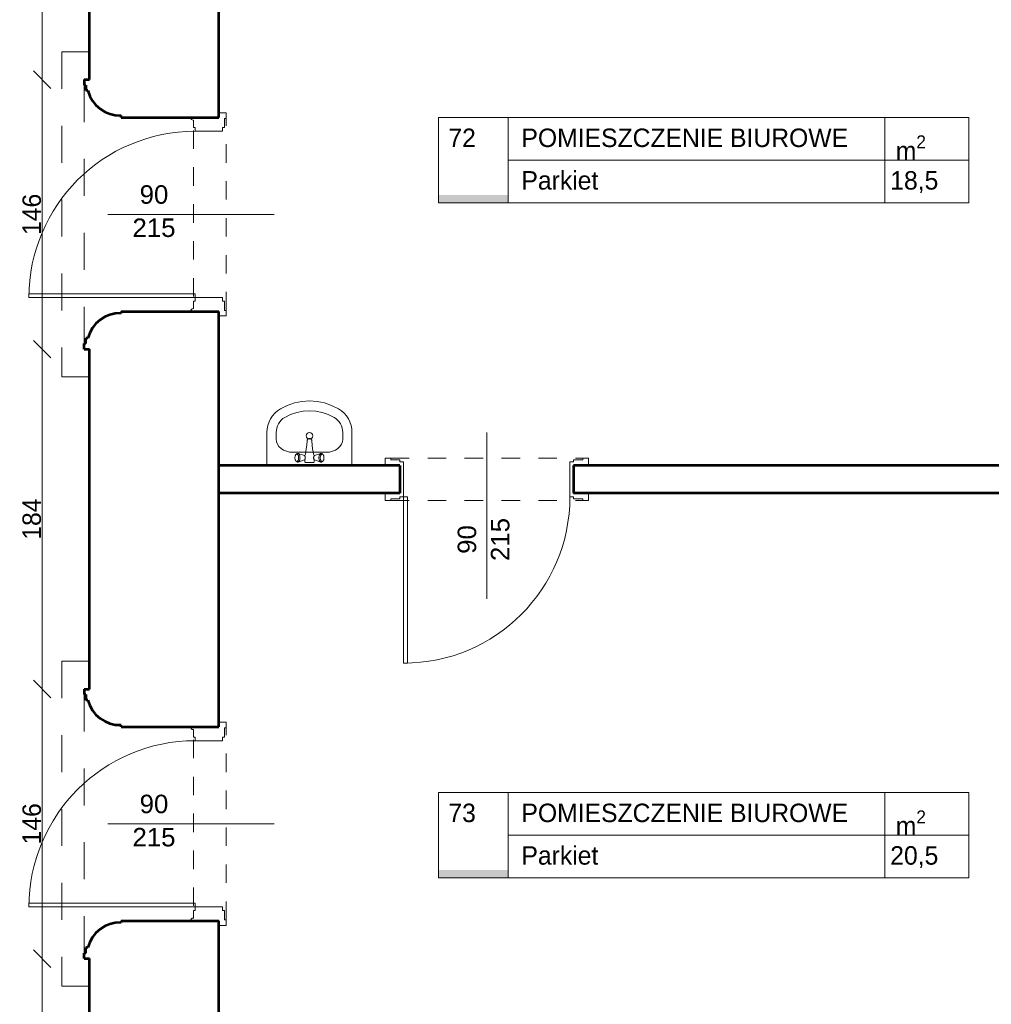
# Model space of a CAD drawing. Header units: inches. Extents: x -21887 to 84279, y -131485 to 67836.
# Tile 231 of 256: x 56102 to 61362, y 23453 to 28785. Entities that reach past the tile are written whole.
import ezdxf

# ---------------------------------------------------------------- set-up
doc = ezdxf.new("R2010")
doc.units = ezdxf.units.IN
doc.header["$MEASUREMENT"] = 0
doc.linetypes.add('Dashed', pattern=[400, 200, -200])
doc.linetypes.add('Dashed copy', pattern=[200, 100, -100])
doc.layers.get('0').update_dxf_attribs({"lineweight": 13})
doc.layers.get('Defpoints').update_dxf_attribs({"lineweight": 13})
for name, color, linetype, lineweight in [('AI_MURY', 7, 'Continuous', 53), ('Dimensioning', 7, 'Continuous', 13), ('DRZWI', 7, 'Continuous', 13), ('dzialowki', 7, 'Continuous', 53), ('Furniture & Equipment', 7, 'Continuous', 13), ('OPISY TABELKI', 7, 'Continuous', 13), ('PODCIAGI', 7, 'Continuous', 13)]:
    doc.layers.add(name, color=color, linetype=linetype, lineweight=lineweight)
doc.styles.add('GENERATED_STYLE_7', font='txt')
doc.styles.add('GENERATED_STYLE_8', font='txt')
doc.styles.add('GENERATED_STYLE_9', font='txt')
doc.styles.add('Style-Courier New', font='txt')
doc.dimstyles.new('Dimstyle_4', dxfattribs={"dimtxt": 100, "dimasz": 95, "dimexe": 0, "dimexo": 0, "dimgap": 0.09, "dimtad": 1, "dimdec": 0, "dimlfac": 0.1, "dimzin": 0, "dimdsep": 46, "dimlunit": 5, "dimtxsty": 'GENERATED_STYLE_7', "dimblk": 'ARROWHEAD_6', "dimcen": 0.09, "dimclrd": 161, "dimclre": 161, "dimclrt": 7, "dimadec": 0, "dimazin": 0, "dimtfac": 1, "dimtdec": 0, "dimtmove": 0, "dimatfit": 3, "dimfxl": 0, "dimtolj": 1, "dimtzin": 0, "dimarcsym": 0})

# ---------------------------------------------------------------- blocks, each defined once
blk = doc.blocks.new('Basin 01_59')
at = {"layer": 'Furniture & Equipment', "color": 9, "linetype": 'Continuous'}
for p, q in [((0, 350), (0, 171.8)), ((460, 350), (0, 350)), ((153.8, 321.1), (152.8, 318.2)), ((153.8, 321.1), (152.8, 318.2)), ((155.1, 323.5), (153.8, 321.1)), ((155.1, 323.5), (153.8, 321.1)), ((156.5, 325.5), (155.1, 323.5)), ((156.5, 325.5), (155.1, 323.5)), ((158.1, 327), (156.5, 325.5)), ((158.1, 327), (156.5, 325.5)), ((162.6, 330.7), (158.1, 327)), ((162.6, 330.7), (158.1, 327)), ((159.8, 327.9), (158.1, 327)), ((159.8, 327.9), (158.1, 327)), ((161.5, 328.2), (159.8, 327.9)), ((161.5, 328.2), (159.8, 327.9)), ((163.2, 327.9), (161.5, 328.2)), ((163.2, 327.9), (161.5, 328.2)), ((164.6, 331.8), (162.6, 330.7)), ((164.6, 331.8), (162.6, 330.7)), ((164.9, 327), (163.2, 327.9)), ((164.9, 327), (163.2, 327.9)), ((166.7, 332.2), (164.6, 331.8)), ((166.7, 332.2), (164.6, 331.8)), ((166.5, 325.5), (164.9, 327)), ((166.5, 325.5), (164.9, 327)), ((167.9, 323.5), (166.5, 325.5)), ((167.9, 323.5), (166.5, 325.5)), ((168.8, 331.8), (166.7, 332.2)), ((168.8, 331.8), (166.7, 332.2)), ((169.2, 321.1), (167.9, 323.5)), ((169.2, 321.1), (167.9, 323.5)), ((170.8, 330.7), (168.8, 331.8)), ((202.4, 320), (168.8, 331.8)), ((170.8, 330.7), (168.8, 331.8)), ((202.4, 320), (168.8, 331.8)), ((170.2, 318.2), (169.2, 321.1)), ((170.2, 318.2), (169.2, 321.1)), ((172.7, 329), (170.8, 330.7)), ((172.7, 329), (170.8, 330.7)), ((174.4, 326.6), (172.7, 329)), ((174.4, 326.6), (172.7, 329)), ((175.9, 323.6), (174.4, 326.6)), ((175.9, 323.6), (174.4, 326.6)), ((177.1, 320.2), (175.9, 323.6)), ((177.1, 320.2), (175.9, 323.6)), ((178, 316.4), (177.1, 320.2)), ((178, 316.4), (177.1, 320.2)), ((203.4, 319.5), (202.4, 320)), ((203.4, 319.5), (202.4, 320)), ((205.2, 331.2), (205, 330.7)), ((205.2, 331.2), (205, 330.7)), ((205, 330.7), (205, 330.2)), ((205, 330.7), (205, 330.2)), ((205, 330.2), (205, 318.2)), ((205, 330.2), (205, 318.2)), ((205.4, 331.7), (205.2, 331.2)), ((205.4, 331.7), (205.2, 331.2)), ((205.7, 332.1), (205.4, 331.7)), ((205.7, 332.1), (205.4, 331.7)), ((206.1, 332.5), (205.7, 332.1)), ((206.1, 332.5), (205.7, 332.1)), ((206.5, 332.8), (206.1, 332.5)), ((206.5, 332.8), (206.1, 332.5)), ((207, 333), (206.5, 332.8)), ((207, 333), (206.5, 332.8)), ((207.5, 333.2), (207, 333)), ((207.5, 333.2), (207, 333)), ((208, 333.2), (207.5, 333.2)), ((208, 333.2), (207.5, 333.2)), ((252, 333.2), (208, 333.2)), ((252, 333.2), (208, 333.2)), ((252.5, 333.2), (252, 333.2)), ((252.5, 333.2), (252, 333.2)), ((253, 333), (252.5, 333.2)), ((253, 333), (252.5, 333.2)), ((253.5, 332.8), (253, 333)), ((253.5, 332.8), (253, 333)), ((253.9, 332.5), (253.5, 332.8)), ((253.9, 332.5), (253.5, 332.8)), ((254.3, 332.1), (253.9, 332.5)), ((254.3, 332.1), (253.9, 332.5)), ((254.6, 331.7), (254.3, 332.1)), ((254.6, 331.7), (254.3, 332.1)), ((254.8, 331.2), (254.6, 331.7)), ((254.8, 331.2), (254.6, 331.7)), ((255, 330.7), (254.8, 331.2)), ((255, 330.7), (254.8, 331.2)), ((255, 330.2), (255, 330.7)), ((255, 330.2), (255, 330.7)), ((255, 318.2), (255, 330.2)), ((255, 318.2), (255, 330.2)), ((257.6, 320), (256.6, 319.5)), ((257.6, 320), (256.6, 319.5)), ((257.6, 320), (291.2, 331.8)), ((257.6, 320), (291.2, 331.8)), ((282.9, 320.2), (282, 316.4)), ((282.9, 320.2), (282, 316.4)), ((284.1, 323.6), (282.9, 320.2)), ((284.1, 323.6), (282.9, 320.2)), ((285.6, 326.6), (284.1, 323.6)), ((285.6, 326.6), (284.1, 323.6)), ((287.3, 329), (285.6, 326.6)), ((287.3, 329), (285.6, 326.6)), ((289.2, 330.7), (287.3, 329)), ((289.2, 330.7), (287.3, 329)), ((291.2, 331.8), (289.2, 330.7)), ((291.2, 331.8), (289.2, 330.7)), ((290.8, 321.1), (289.8, 318.2)), ((290.8, 321.1), (289.8, 318.2)), ((292.1, 323.5), (290.8, 321.1)), ((292.1, 323.5), (290.8, 321.1)), ((293.3, 332.2), (291.2, 331.8)), ((293.3, 332.2), (291.2, 331.8)), ((293.5, 325.5), (292.1, 323.5)), ((293.5, 325.5), (292.1, 323.5)), ((295.4, 331.8), (293.3, 332.2)), ((295.4, 331.8), (293.3, 332.2)), ((295.1, 327), (293.5, 325.5)), ((295.1, 327), (293.5, 325.5)), ((296.8, 327.9), (295.1, 327)), ((296.8, 327.9), (295.1, 327)), ((297.4, 330.7), (295.4, 331.8)), ((297.4, 330.7), (295.4, 331.8)), ((298.5, 328.2), (296.8, 327.9)), ((298.5, 328.2), (296.8, 327.9)), ((297.4, 330.7), (301.9, 327)), ((297.4, 330.7), (301.9, 327)), ((300.2, 327.9), (298.5, 328.2)), ((300.2, 327.9), (298.5, 328.2)), ((301.9, 327), (300.2, 327.9)), ((301.9, 327), (300.2, 327.9)), ((303.5, 325.5), (301.9, 327)), ((303.5, 325.5), (301.9, 327)), ((304.9, 323.5), (303.5, 325.5)), ((304.9, 323.5), (303.5, 325.5)), ((306.2, 321.1), (304.9, 323.5)), ((306.2, 321.1), (304.9, 323.5)), ((307.2, 318.2), (306.2, 321.1)), ((307.2, 318.2), (306.2, 321.1)), ((460, 350), (460, 171.8)), ((138.9, 278.2), (138.9, 278.2)), ((321.1, 278.2), (138.9, 278.2)), ((151.7, 311.7), (151.5, 308.2)), ((151.7, 311.7), (151.5, 308.2)), ((151.5, 308.2), (151.7, 304.7)), ((151.5, 308.2), (151.7, 304.7)), ((152.1, 315), (151.7, 311.7)), ((152.1, 315), (151.7, 311.7)), ((151.7, 304.7), (152.1, 301.4)), ((151.7, 304.7), (152.1, 301.4)), ((152.8, 318.2), (152.1, 315)), ((152.8, 318.2), (152.1, 315)), ((152.1, 301.4), (152.8, 298.2)), ((152.1, 301.4), (152.8, 298.2)), ((152.8, 298.2), (153.8, 295.3)), ((152.8, 298.2), (153.8, 295.3)), ((153.8, 295.3), (155.1, 292.9)), ((153.8, 295.3), (155.1, 292.9)), ((155.1, 292.9), (156.5, 290.9)), ((155.1, 292.9), (156.5, 290.9)), ((156.5, 290.9), (158.1, 289.4)), ((156.5, 290.9), (158.1, 289.4)), ((158.1, 289.4), (159.8, 288.5)), ((162.6, 285.6), (158.1, 289.4)), ((158.1, 289.4), (159.8, 288.5)), ((162.6, 285.6), (158.1, 289.4)), ((159.8, 288.5), (161.5, 288.2)), ((159.8, 288.5), (161.5, 288.2)), ((161.5, 288.2), (163.2, 288.5)), ((161.5, 288.2), (163.2, 288.5)), ((162.6, 285.6), (164.6, 284.6)), ((162.6, 285.6), (164.6, 284.6)), ((163.2, 288.5), (164.9, 289.4)), ((163.2, 288.5), (164.9, 289.4)), ((164.6, 284.6), (166.7, 284.2)), ((164.6, 284.6), (166.7, 284.2)), ((164.9, 289.4), (166.5, 290.9)), ((164.9, 289.4), (166.5, 290.9)), ((166.5, 290.9), (167.9, 292.9)), ((166.5, 290.9), (167.9, 292.9)), ((166.7, 284.2), (168.8, 284.6)), ((166.7, 284.2), (168.8, 284.6)), ((167.9, 292.9), (169.2, 295.3)), ((167.9, 292.9), (169.2, 295.3)), ((202.4, 296.4), (168.8, 284.6)), ((202.4, 296.4), (168.8, 284.6)), ((168.8, 284.6), (170.8, 285.6)), ((168.8, 284.6), (170.8, 285.6)), ((169.2, 295.3), (170.2, 298.2)), ((169.2, 295.3), (170.2, 298.2)), ((170.9, 315), (170.2, 318.2)), ((170.9, 315), (170.2, 318.2)), ((170.2, 298.2), (170.9, 301.4)), ((170.2, 298.2), (170.9, 301.4)), ((170.8, 285.6), (172.7, 287.4)), ((170.8, 285.6), (172.7, 287.4)), ((171.4, 311.7), (170.9, 315)), ((171.4, 311.7), (170.9, 315)), ((170.9, 301.4), (171.4, 304.7)), ((170.9, 301.4), (171.4, 304.7)), ((171.5, 308.2), (171.4, 311.7)), ((171.5, 308.2), (171.4, 311.7)), ((171.4, 304.7), (171.5, 308.2)), ((171.4, 304.7), (171.5, 308.2)), ((172.7, 287.4), (174.4, 289.8)), ((172.7, 287.4), (174.4, 289.8)), ((174.4, 289.8), (175.9, 292.8)), ((174.4, 289.8), (175.9, 292.8)), ((175.9, 292.8), (177.1, 296.2)), ((175.9, 292.8), (177.1, 296.2)), ((177.1, 296.2), (178, 300)), ((177.1, 296.2), (178, 300)), ((178.5, 312.4), (178, 316.4)), ((178.5, 312.4), (178, 316.4)), ((178, 300), (178.5, 304)), ((178, 300), (178.5, 304)), ((178.7, 308.2), (178.5, 312.4)), ((178.7, 308.2), (178.5, 312.4)), ((178.5, 304), (178.7, 308.2)), ((178.5, 304), (178.7, 308.2)), ((202.4, 296.4), (203.4, 296.9)), ((202.4, 296.4), (203.4, 296.9)), ((204.3, 318.6), (203.4, 319.5)), ((204.3, 318.6), (203.4, 319.5)), ((203.4, 296.9), (204.3, 297.8)), ((203.4, 296.9), (204.3, 297.8)), ((205.2, 317.4), (204.3, 318.6)), ((205.2, 317.4), (204.3, 318.6)), ((204.3, 297.8), (205.2, 299)), ((204.3, 297.8), (205.2, 299)), ((206.7, 318.2), (204.6, 318.2)), ((206.7, 318.2), (204.6, 318.2)), ((207.1, 298.2), (204.6, 298.2)), ((207.1, 298.2), (204.6, 298.2)), ((205, 298.2), (205, 296.2)), ((205, 298.2), (205, 296.2)), ((205, 296.2), (205, 295.7)), ((205, 296.2), (205, 295.7)), ((205, 295.7), (205.2, 295.2)), ((205, 295.7), (205.2, 295.2)), ((205.9, 315.9), (205.2, 317.4)), ((205.9, 315.9), (205.2, 317.4)), ((205.2, 299), (205.9, 300.5)), ((205.2, 299), (205.9, 300.5)), ((205.2, 295.2), (208.1, 288.3)), ((205.2, 295.2), (208.1, 288.3)), ((206.5, 314.2), (205.9, 315.9)), ((206.5, 314.2), (205.9, 315.9)), ((205.9, 300.5), (206.5, 302.2)), ((205.9, 300.5), (206.5, 302.2)), ((207, 312.3), (206.5, 314.2)), ((207, 312.3), (206.5, 314.2)), ((206.5, 302.2), (207, 304.1)), ((206.5, 302.2), (207, 304.1)), ((207.2, 310.3), (207, 312.3)), ((207.2, 310.3), (207, 312.3)), ((207, 304.1), (207.2, 306.1)), ((207, 304.1), (207.2, 306.1)), ((207.3, 308.2), (207.2, 310.3)), ((207.3, 308.2), (207.2, 310.3)), ((207.2, 306.1), (207.3, 308.2)), ((207.2, 306.1), (207.3, 308.2)), ((208, 288.6), (210.7, 276.6)), ((208, 288.6), (210.7, 276.6)), ((210.7, 276.6), (213, 260.3)), ((210.7, 276.6), (213, 260.3)), ((249.3, 276.6), (247, 260.3)), ((249.3, 276.6), (247, 260.3)), ((252, 288.6), (249.3, 276.6)), ((252, 288.6), (249.3, 276.6)), ((254.8, 295.2), (251.9, 288.3)), ((254.8, 295.2), (251.9, 288.3)), ((252.8, 310.3), (252.7, 308.2)), ((252.8, 310.3), (252.7, 308.2)), ((252.7, 308.2), (252.8, 306.1)), ((252.7, 308.2), (252.8, 306.1)), ((253, 312.3), (252.8, 310.3)), ((253, 312.3), (252.8, 310.3)), ((252.8, 306.1), (253, 304.1)), ((252.8, 306.1), (253, 304.1)), ((253.5, 314.2), (253, 312.3)), ((253.5, 314.2), (253, 312.3)), ((253, 304.1), (253.5, 302.2)), ((253, 304.1), (253.5, 302.2)), ((255.4, 298.2), (253.2, 298.2)), ((255.4, 298.2), (253.2, 298.2)), ((255.4, 318.2), (253.5, 318.2)), ((255.4, 318.2), (253.5, 318.2)), ((254.1, 315.9), (253.5, 314.2)), ((254.1, 315.9), (253.5, 314.2)), ((253.5, 302.2), (254.1, 300.5)), ((253.5, 302.2), (254.1, 300.5)), ((254.8, 317.4), (254.1, 315.9)), ((254.8, 317.4), (254.1, 315.9)), ((254.1, 300.5), (254.8, 299)), ((254.1, 300.5), (254.8, 299)), ((255.7, 318.6), (254.8, 317.4)), ((255.7, 318.6), (254.8, 317.4)), ((254.8, 299), (255.7, 297.8)), ((254.8, 299), (255.7, 297.8)), ((254.8, 295.2), (255, 295.7)), ((254.8, 295.2), (255, 295.7)), ((255, 296.2), (255, 298.2)), ((255, 296.2), (255, 298.2)), ((255, 295.7), (255, 296.2)), ((255, 295.7), (255, 296.2)), ((256.6, 319.5), (255.7, 318.6)), ((256.6, 319.5), (255.7, 318.6)), ((255.7, 297.8), (256.6, 296.9)), ((255.7, 297.8), (256.6, 296.9)), ((256.6, 296.9), (257.6, 296.4)), ((256.6, 296.9), (257.6, 296.4)), ((257.6, 296.4), (291.2, 284.6)), ((257.6, 296.4), (291.2, 284.6)), ((281.5, 312.4), (281.3, 308.2)), ((281.5, 312.4), (281.3, 308.2)), ((281.3, 308.2), (281.5, 304)), ((281.3, 308.2), (281.5, 304)), ((282, 316.4), (281.5, 312.4)), ((282, 316.4), (281.5, 312.4)), ((281.5, 304), (282, 300)), ((281.5, 304), (282, 300)), ((282, 300), (282.9, 296.2)), ((282, 300), (282.9, 296.2)), ((282.9, 296.2), (284.1, 292.8)), ((282.9, 296.2), (284.1, 292.8)), ((284.1, 292.8), (285.6, 289.8)), ((284.1, 292.8), (285.6, 289.8)), ((285.6, 289.8), (287.3, 287.4)), ((285.6, 289.8), (287.3, 287.4)), ((287.3, 287.4), (289.2, 285.6)), ((287.3, 287.4), (289.2, 285.6)), ((288.6, 311.7), (288.5, 308.2)), ((288.6, 311.7), (288.5, 308.2)), ((288.5, 308.2), (288.6, 304.7)), ((288.5, 308.2), (288.6, 304.7)), ((289.1, 315), (288.6, 311.7)), ((289.1, 315), (288.6, 311.7)), ((288.6, 304.7), (289.1, 301.4)), ((288.6, 304.7), (289.1, 301.4)), ((289.8, 318.2), (289.1, 315)), ((289.8, 318.2), (289.1, 315)), ((289.1, 301.4), (289.8, 298.2)), ((289.1, 301.4), (289.8, 298.2)), ((289.2, 285.6), (291.2, 284.6)), ((289.2, 285.6), (291.2, 284.6)), ((289.8, 298.2), (290.8, 295.3)), ((289.8, 298.2), (290.8, 295.3)), ((290.8, 295.3), (292.1, 292.9)), ((290.8, 295.3), (292.1, 292.9)), ((291.2, 284.6), (293.3, 284.2)), ((291.2, 284.6), (293.3, 284.2)), ((292.1, 292.9), (293.5, 290.9)), ((292.1, 292.9), (293.5, 290.9)), ((293.3, 284.2), (295.4, 284.6)), ((293.3, 284.2), (295.4, 284.6)), ((293.5, 290.9), (295.1, 289.4)), ((293.5, 290.9), (295.1, 289.4)), ((295.1, 289.4), (296.8, 288.5)), ((295.1, 289.4), (296.8, 288.5)), ((295.4, 284.6), (297.4, 285.6)), ((295.4, 284.6), (297.4, 285.6)), ((296.8, 288.5), (298.5, 288.2)), ((296.8, 288.5), (298.5, 288.2)), ((297.4, 285.6), (301.9, 289.4)), ((297.4, 285.6), (301.9, 289.4)), ((298.5, 288.2), (300.2, 288.5)), ((298.5, 288.2), (300.2, 288.5)), ((300.2, 288.5), (301.9, 289.4)), ((300.2, 288.5), (301.9, 289.4)), ((301.9, 289.4), (303.5, 290.9)), ((301.9, 289.4), (303.5, 290.9)), ((303.5, 290.9), (304.9, 292.9)), ((303.5, 290.9), (304.9, 292.9)), ((304.9, 292.9), (306.2, 295.3)), ((304.9, 292.9), (306.2, 295.3)), ((306.2, 295.3), (307.2, 298.2)), ((306.2, 295.3), (307.2, 298.2)), ((307.9, 315), (307.2, 318.2)), ((307.9, 315), (307.2, 318.2)), ((307.2, 298.2), (307.9, 301.4)), ((307.2, 298.2), (307.9, 301.4)), ((308.3, 311.7), (307.9, 315)), ((308.3, 311.7), (307.9, 315)), ((307.9, 301.4), (308.3, 304.7)), ((307.9, 301.4), (308.3, 304.7)), ((308.5, 308.2), (308.3, 311.7)), ((308.5, 308.2), (308.3, 311.7)), ((308.3, 304.7), (308.5, 308.2)), ((308.3, 304.7), (308.5, 308.2)), ((213, 260.4), (215, 239.3)), ((213, 260.4), (215, 239.3)), ((215, 239.3), (216.8, 216.1)), ((215, 239.3), (216.8, 216.1)), ((217, 214), (216.8, 216.1)), ((217, 214), (216.8, 216.1)), ((217, 213.9), (217, 214)), ((217, 213.9), (217, 214)), ((217.6, 211.9), (217, 213.9)), ((217.6, 211.9), (217, 213.9)), ((243, 213.9), (242.4, 211.9)), ((243, 213.9), (242.4, 211.9)), ((243.2, 216.1), (243, 214)), ((243.2, 216.1), (243, 214)), ((243, 213.9), (243, 214)), ((243, 213.9), (243, 214)), ((245, 239.3), (243.2, 216.1)), ((245, 239.3), (243.2, 216.1)), ((247, 260.4), (245, 239.3)), ((247, 260.4), (245, 239.3)), ((50, 207.5), (50, 171.8)), ((218.6, 210.1), (217.6, 211.9)), ((218.6, 210.1), (217.6, 211.9)), ((220, 208.3), (218.6, 210.1)), ((220, 208.3), (218.6, 210.1)), ((221.6, 206.9), (220, 208.3)), ((221.6, 206.9), (220, 208.3)), ((223.5, 205.7), (221.6, 206.9)), ((223.5, 205.7), (221.6, 206.9)), ((225.6, 204.9), (223.5, 205.7)), ((225.6, 204.9), (223.5, 205.7)), ((225, 204.9), (223.9, 205.6)), ((226.6, 204.2), (225, 204.9)), ((227.7, 204.3), (225.6, 204.9)), ((227.7, 204.3), (225.6, 204.9)), ((228.3, 203.8), (226.6, 204.2)), ((230, 204.2), (227.7, 204.3)), ((230, 204.2), (227.7, 204.3)), ((230, 203.7), (228.3, 203.8)), ((232.3, 204.3), (230, 204.2)), ((232.3, 204.3), (230, 204.2)), ((231.7, 203.8), (230, 203.7)), ((233.4, 204.2), (231.7, 203.8)), ((234.4, 204.9), (232.3, 204.3)), ((234.4, 204.9), (232.3, 204.3)), ((235, 204.9), (233.4, 204.2)), ((236.5, 205.7), (234.4, 204.9)), ((236.5, 205.7), (234.4, 204.9)), ((236.1, 205.6), (235, 204.9)), ((238.4, 206.9), (236.5, 205.7)), ((238.4, 206.9), (236.5, 205.7)), ((240, 208.3), (238.4, 206.9)), ((240, 208.3), (238.4, 206.9)), ((241.4, 210.1), (240, 208.3)), ((241.4, 210.1), (240, 208.3)), ((242.4, 211.9), (241.4, 210.1)), ((242.4, 211.9), (241.4, 210.1)), ((410, 207.5), (410, 171.8))]:
    blk.add_line(p, q, dxfattribs=at)
at = {"layer": 'Furniture & Equipment', "color": 9, "linetype": 'Continuous', "flags": 128}
for points in [[(138.9, 278.2), (121.6, 276.9), (104.9, 272.8), (89.5, 266.3), (76, 257.5), (65, 246.8), (56.8, 234.5), (51.7, 221.3), (50, 207.5)], [(410, 207.5), (408.3, 221.3), (403.2, 234.5), (395, 246.8), (384, 257.5), (370.5, 266.3), (355.1, 272.8), (338.4, 276.9), (321.1, 278.2)], [(0, 171.8), (1.2, 152.1), (5, 132.7), (11.1, 114.1), (19.5, 96.5), (30.1, 80.2), (42.7, 65.6), (56.9, 52.9), (72.7, 42.3)], [(50, 171.8), (50.8, 159.2), (53.2, 146.8), (57.1, 134.9), (62.5, 123.6), (69.3, 113.2), (77.3, 103.8), (86.4, 95.7), (96.5, 89)], [(363.5, 89), (373.6, 95.7), (382.7, 103.8), (390.7, 113.2), (397.5, 123.6), (402.9, 134.9), (406.8, 146.8), (409.2, 159.2), (410, 171.8)], [(387.3, 42.3), (403.1, 52.9), (417.3, 65.6), (429.9, 80.2), (440.5, 96.5), (448.9, 114.1), (455, 132.7), (458.8, 152.1), (460, 171.8)], [(96.5, 89), (128, 73.4), (161.1, 62.2), (195.3, 55.3), (230, 53), (264.7, 55.3), (298.9, 62.2), (332, 73.4), (363.5, 89)], [(72.7, 42.3), (109.8, 24), (148.8, 10.8), (189.1, 2.7), (230, 0), (270.9, 2.7), (311.2, 10.8), (350.2, 24), (387.3, 42.3)]]:
    blk.add_lwpolyline(points, dxfattribs=at)
at = {"layer": 'Furniture & Equipment', "color": 9, "linetype": 'Continuous'}
blk.add_circle((230, 188.9), 17.5, dxfattribs=at)
blk = doc.blocks.new('ARROWHEAD_6')
at = {"color": 0, "linetype": 'Continuous'}
for p, q in [((0, 0), (-1, 0)), ((-0.5, -0.5), (0.5, 0.5))]:
    blk.add_line(p, q, dxfattribs=at)
blk = doc.blocks.new('*U86')
at = {"layer": 'Defpoints', "color": 0, "linetype": 'Continuous'}
for p in [(60968, 24260.7), (77339.4, 24260.7), (60968, 20960.7)]:
    blk.add_point(p, dxfattribs=at)
at = {"layer": 'Dimensioning', "color": 161, "linetype": 'Continuous', "lineweight": -2}
for p, q in [((77339.2, 24260.7), (77339.4, 24260.7)), ((77339.4, 21055.7), (77339.4, 24165.7)), ((77339.2, 20960.7), (77339.4, 20960.7))]:
    blk.add_line(p, q, dxfattribs=at)
at = {"layer": 'Dimensioning', "color": 161, "linetype": 'Continuous', "lineweight": -2, "xscale": 95, "yscale": 95, "zscale": 95}
for p, rotation in [((77339.4, 24260.7), 90), ((77339.4, 20960.7), 270)]:
    blk.add_blockref('ARROWHEAD_6', p, dxfattribs=dict(at, rotation=rotation))
at = {"layer": 'Dimensioning', "color": 7, "linetype": 'Continuous', "insert": (77283.1, 22610.7), "char_height": 100, "attachment_point": 5, "rotation": 90, "style": 'GENERATED_STYLE_7'}
blk.add_mtext('330', dxfattribs=at)
blk = doc.blocks.new('*D2253')
at = {"layer": 'Defpoints'}
for p in [(60968, 24260.7), (77339.4, 24260.7), (77339.4, 22610.7), (60968, 20960.7)]:
    blk.add_point(p, dxfattribs=at)
at = {"layer": 'Dimensioning', "color": 161, "linetype": 'Continuous'}
blk.add_blockref('*U86', (0, 0), dxfattribs=at)
blk = doc.blocks.new('*U87')
at = {"layer": 'Defpoints', "color": 0, "linetype": 'Continuous'}
for p in [(60968, 27560.7), (77339.4, 27560.7), (60968, 24260.7)]:
    blk.add_point(p, dxfattribs=at)
at = {"layer": 'Dimensioning', "color": 161, "linetype": 'Continuous', "lineweight": -2}
for p, q in [((77339.2, 27560.7), (77339.4, 27560.7)), ((77339.4, 24355.7), (77339.4, 27465.7)), ((77339.2, 24260.7), (77339.4, 24260.7))]:
    blk.add_line(p, q, dxfattribs=at)
at = {"layer": 'Dimensioning', "color": 161, "linetype": 'Continuous', "lineweight": -2, "xscale": 95, "yscale": 95, "zscale": 95}
for p, rotation in [((77339.4, 27560.7), 90), ((77339.4, 24260.7), 270)]:
    blk.add_blockref('ARROWHEAD_6', p, dxfattribs=dict(at, rotation=rotation))
at = {"layer": 'Dimensioning', "color": 7, "linetype": 'Continuous', "insert": (77283.1, 25910.7), "char_height": 100, "attachment_point": 5, "rotation": 90, "style": 'GENERATED_STYLE_7'}
blk.add_mtext('330', dxfattribs=at)
blk = doc.blocks.new('*D2254')
at = {"layer": 'Defpoints'}
for p in [(60968, 27560.7), (77339.4, 27560.7), (77339.4, 25910.7), (60968, 24260.7)]:
    blk.add_point(p, dxfattribs=at)
at = {"layer": 'Dimensioning', "color": 161, "linetype": 'Continuous'}
blk.add_blockref('*U87', (0, 0), dxfattribs=at)
blk = doc.blocks.new('*U88')
at = {"layer": 'Defpoints', "color": 0, "linetype": 'Continuous'}
for p in [(60968, 30860.7), (77339.4, 30860.7), (60968, 27560.7)]:
    blk.add_point(p, dxfattribs=at)
at = {"layer": 'Dimensioning', "color": 161, "linetype": 'Continuous', "lineweight": -2}
for p, q in [((77339.2, 30860.7), (77339.4, 30860.7)), ((77339.4, 27655.7), (77339.4, 30765.7)), ((77339.2, 27560.7), (77339.4, 27560.7))]:
    blk.add_line(p, q, dxfattribs=at)
at = {"layer": 'Dimensioning', "color": 161, "linetype": 'Continuous', "lineweight": -2, "xscale": 95, "yscale": 95, "zscale": 95}
for p, rotation in [((77339.4, 30860.7), 90), ((77339.4, 27560.7), 270)]:
    blk.add_blockref('ARROWHEAD_6', p, dxfattribs=dict(at, rotation=rotation))
at = {"layer": 'Dimensioning', "color": 7, "linetype": 'Continuous', "insert": (77283.1, 29210.7), "char_height": 100, "attachment_point": 5, "rotation": 90, "style": 'GENERATED_STYLE_7'}
blk.add_mtext('330', dxfattribs=at)
blk = doc.blocks.new('*D2255')
at = {"layer": 'Defpoints'}
for p in [(60968, 30860.7), (77339.4, 30860.7), (77339.4, 29210.7), (60968, 27560.7)]:
    blk.add_point(p, dxfattribs=at)
at = {"layer": 'Dimensioning', "color": 161, "linetype": 'Continuous'}
blk.add_blockref('*U88', (0, 0), dxfattribs=at)
blk = doc.blocks.new('*U664')
at = {"layer": 'Defpoints', "color": 0, "linetype": 'Continuous'}
for p in [(56223.8, 23700.7), (56480.5, 23700.7), (56480.5, 21860.7)]:
    blk.add_point(p, dxfattribs=at)
at = {"layer": 'Dimensioning', "color": 161, "linetype": 'Continuous', "lineweight": -2}
for p, q in [((56224, 23700.7), (56223.8, 23700.7)), ((56223.8, 21955.7), (56223.8, 23605.7)), ((56224, 21860.7), (56223.8, 21860.7))]:
    blk.add_line(p, q, dxfattribs=at)
at = {"layer": 'Dimensioning', "color": 161, "linetype": 'Continuous', "lineweight": -2, "xscale": 95, "yscale": 95, "zscale": 95}
for p, rotation in [((56223.8, 23700.7), 90), ((56223.8, 21860.7), 270)]:
    blk.add_blockref('ARROWHEAD_6', p, dxfattribs=dict(at, rotation=rotation))
at = {"layer": 'Dimensioning', "color": 7, "linetype": 'Continuous', "insert": (56167.5, 22780.7), "char_height": 100, "attachment_point": 5, "rotation": 90, "style": 'GENERATED_STYLE_7'}
blk.add_mtext('184', dxfattribs=at)
blk = doc.blocks.new('*D2888')
at = {"layer": 'Defpoints'}
for p in [(56223.8, 23700.7), (56480.5, 23700.7), (56223.8, 22780.7), (56480.5, 21860.7)]:
    blk.add_point(p, dxfattribs=at)
at = {"layer": 'Dimensioning', "color": 161, "linetype": 'Continuous'}
blk.add_blockref('*U664', (0, 0), dxfattribs=at)
blk = doc.blocks.new('*U665')
at = {"layer": 'Defpoints', "color": 0, "linetype": 'Continuous'}
for p in [(56223.8, 25160.7), (56480.5, 25160.7), (56480.5, 23700.7)]:
    blk.add_point(p, dxfattribs=at)
at = {"layer": 'Dimensioning', "color": 161, "linetype": 'Continuous', "lineweight": -2}
for p, q in [((56224, 25160.7), (56223.8, 25160.7)), ((56223.8, 23795.7), (56223.8, 25065.7)), ((56224, 23700.7), (56223.8, 23700.7))]:
    blk.add_line(p, q, dxfattribs=at)
at = {"layer": 'Dimensioning', "color": 161, "linetype": 'Continuous', "lineweight": -2, "xscale": 95, "yscale": 95, "zscale": 95}
for p, rotation in [((56223.8, 25160.7), 90), ((56223.8, 23700.7), 270)]:
    blk.add_blockref('ARROWHEAD_6', p, dxfattribs=dict(at, rotation=rotation))
at = {"layer": 'Dimensioning', "color": 7, "linetype": 'Continuous', "insert": (56167.5, 24430.7), "char_height": 100, "attachment_point": 5, "rotation": 90, "style": 'GENERATED_STYLE_7'}
blk.add_mtext('146', dxfattribs=at)
blk = doc.blocks.new('*D2889')
at = {"layer": 'Defpoints'}
for p in [(56223.8, 25160.7), (56480.5, 25160.7), (56223.8, 24430.7), (56480.5, 23700.7)]:
    blk.add_point(p, dxfattribs=at)
at = {"layer": 'Dimensioning', "color": 161, "linetype": 'Continuous'}
blk.add_blockref('*U665', (0, 0), dxfattribs=at)
blk = doc.blocks.new('*U666')
at = {"layer": 'Defpoints', "color": 0, "linetype": 'Continuous'}
for p in [(56223.8, 27000.7), (56480.5, 27000.7), (56480.5, 25160.7)]:
    blk.add_point(p, dxfattribs=at)
at = {"layer": 'Dimensioning', "color": 161, "linetype": 'Continuous', "lineweight": -2}
for p, q in [((56224, 27000.7), (56223.8, 27000.7)), ((56223.8, 25255.7), (56223.8, 26905.7)), ((56224, 25160.7), (56223.8, 25160.7))]:
    blk.add_line(p, q, dxfattribs=at)
at = {"layer": 'Dimensioning', "color": 161, "linetype": 'Continuous', "lineweight": -2, "xscale": 95, "yscale": 95, "zscale": 95}
for p, rotation in [((56223.8, 27000.7), 90), ((56223.8, 25160.7), 270)]:
    blk.add_blockref('ARROWHEAD_6', p, dxfattribs=dict(at, rotation=rotation))
at = {"layer": 'Dimensioning', "color": 7, "linetype": 'Continuous', "insert": (56167.5, 26080.7), "char_height": 100, "attachment_point": 5, "rotation": 90, "style": 'GENERATED_STYLE_7'}
blk.add_mtext('184', dxfattribs=at)
blk = doc.blocks.new('*D2890')
at = {"layer": 'Defpoints'}
for p in [(56223.8, 27000.7), (56480.5, 27000.7), (56223.8, 26080.7), (56480.5, 25160.7)]:
    blk.add_point(p, dxfattribs=at)
at = {"layer": 'Dimensioning', "color": 161, "linetype": 'Continuous'}
blk.add_blockref('*U666', (0, 0), dxfattribs=at)
blk = doc.blocks.new('*U667')
at = {"layer": 'Defpoints', "color": 0, "linetype": 'Continuous'}
for p in [(56223.8, 28460.7), (56480.5, 28460.7), (56480.5, 27000.7)]:
    blk.add_point(p, dxfattribs=at)
at = {"layer": 'Dimensioning', "color": 161, "linetype": 'Continuous', "lineweight": -2}
for p, q in [((56224, 28460.7), (56223.8, 28460.7)), ((56223.8, 27095.7), (56223.8, 28365.7)), ((56224, 27000.7), (56223.8, 27000.7))]:
    blk.add_line(p, q, dxfattribs=at)
at = {"layer": 'Dimensioning', "color": 161, "linetype": 'Continuous', "lineweight": -2, "xscale": 95, "yscale": 95, "zscale": 95}
for p, rotation in [((56223.8, 28460.7), 90), ((56223.8, 27000.7), 270)]:
    blk.add_blockref('ARROWHEAD_6', p, dxfattribs=dict(at, rotation=rotation))
at = {"layer": 'Dimensioning', "color": 7, "linetype": 'Continuous', "insert": (56167.5, 27730.7), "char_height": 100, "attachment_point": 5, "rotation": 90, "style": 'GENERATED_STYLE_7'}
blk.add_mtext('146', dxfattribs=at)
blk = doc.blocks.new('*D2891')
at = {"layer": 'Defpoints'}
for p in [(56223.8, 28460.7), (56480.5, 28460.7), (56223.8, 27730.7), (56480.5, 27000.7)]:
    blk.add_point(p, dxfattribs=at)
at = {"layer": 'Dimensioning', "color": 161, "linetype": 'Continuous'}
blk.add_blockref('*U667', (0, 0), dxfattribs=at)
blk = doc.blocks.new('*U668')
at = {"layer": 'Defpoints', "color": 0, "linetype": 'Continuous'}
for p in [(56223.8, 33430.7), (56679.7, 33430.7), (56480.5, 28460.7)]:
    blk.add_point(p, dxfattribs=at)
at = {"layer": 'Dimensioning', "color": 161, "linetype": 'Continuous', "lineweight": -2}
for p, q in [((56224, 33430.7), (56223.8, 33430.7)), ((56223.8, 28555.7), (56223.8, 33335.7)), ((56224, 28460.7), (56223.8, 28460.7))]:
    blk.add_line(p, q, dxfattribs=at)
at = {"layer": 'Dimensioning', "color": 161, "linetype": 'Continuous', "lineweight": -2, "xscale": 95, "yscale": 95, "zscale": 95}
for p, rotation in [((56223.8, 33430.7), 90), ((56223.8, 28460.7), 270)]:
    blk.add_blockref('ARROWHEAD_6', p, dxfattribs=dict(at, rotation=rotation))
at = {"layer": 'Dimensioning', "color": 7, "linetype": 'Continuous', "insert": (56167.5, 30945.7), "char_height": 100, "attachment_point": 5, "rotation": 90, "style": 'GENERATED_STYLE_7'}
blk.add_mtext('497', dxfattribs=at)
blk = doc.blocks.new('*D2892')
at = {"layer": 'Defpoints'}
for p in [(56223.8, 33430.7), (56679.7, 33430.7), (56223.8, 30945.7), (56480.5, 28460.7)]:
    blk.add_point(p, dxfattribs=at)
at = {"layer": 'Dimensioning', "color": 161, "linetype": 'Continuous'}
blk.add_blockref('*U668', (0, 0), dxfattribs=at)

msp = doc.modelspace()

# ---------------------------------------------------------------- hatches: boundary and pattern name
at = {"layer": 'OPISY TABELKI', "extrusion": (0, 0, -1)}
for points in [[(-58746.3, 27794), (-58746.3, 27836.2), (-58369.8, 27836.2), (-58369.8, 27794)], [(-58746.3, 24138.7), (-58746.3, 24180.9), (-58369.8, 24180.9), (-58369.8, 24138.7)]]:
    msp.add_hatch(color=7, dxfattribs=at).paths.add_polyline_path(points, flags=16)

# ---------------------------------------------------------------- linework, layer by layer
at = {"layer": 'AI_MURY', "color": 7, "linetype": 'Continuous'}
for p, q in [((56480.5, 28460.7), (56480.5, 33430.7)), ((57180.5, 28255.7), (57180.5, 32730.7)), ((56450.5, 28460.7), (56480.5, 28460.7)), ((56450.5, 28460.7), (56450.5, 28430.7)), ((56460.5, 28430.7), (56450.5, 28430.7)), ((56460.5, 28430.7), (56460.5, 28400.7)), ((56470.5, 28400.7), (56460.5, 28400.7)), ((56650.5, 28255.7), (56650.5, 28265.7)), ((56650.5, 28255.7), (57180.5, 28255.7)), ((56650.5, 27205.7), (57180.5, 27205.7)), ((56650.5, 27205.7), (56650.5, 27195.7)), ((57180.5, 24955.7), (57180.5, 27205.7)), ((56470.5, 27060.7), (56460.5, 27060.7)), ((56460.5, 27030.7), (56460.5, 27060.7)), ((56460.5, 27030.7), (56450.5, 27030.7)), ((56450.5, 27000.7), (56450.5, 27030.7)), ((56450.5, 27000.7), (56480.5, 27000.7)), ((56480.5, 25160.7), (56480.5, 27000.7)), ((56450.5, 25160.7), (56480.5, 25160.7)), ((56450.5, 25160.7), (56450.5, 25130.7)), ((56460.5, 25130.7), (56450.5, 25130.7)), ((56460.5, 25130.7), (56460.5, 25100.7)), ((56470.5, 25100.7), (56460.5, 25100.7)), ((56650.5, 24955.7), (56650.5, 24965.7)), ((56650.5, 24955.7), (57180.5, 24955.7)), ((56650.5, 23905.7), (57180.5, 23905.7)), ((56650.5, 23905.7), (56650.5, 23895.7)), ((57180.5, 21655.7), (57180.5, 23905.7)), ((56460.5, 23730.7), (56450.5, 23730.7)), ((56450.5, 23700.7), (56450.5, 23730.7)), ((56470.5, 23760.7), (56460.5, 23760.7)), ((56460.5, 23730.7), (56460.5, 23760.7)), ((56450.5, 23700.7), (56480.5, 23700.7)), ((56480.5, 21860.7), (56480.5, 23700.7))]:
    msp.add_line(p, q, dxfattribs=at)
for centre, start, end in [((56645.1, 28445.7), 194.44, 271.7261), ((56645.1, 27015.8), 88.2739, 165.56), ((56645.1, 25145.7), 194.44, 271.7261), ((56645.1, 23715.8), 88.2739, 165.56)]:
    msp.add_arc(centre, 180, start, end, dxfattribs=at)
at = {"layer": 'DRZWI', "color": 49, "linetype": 'Dashed'}
for p, q in [((56330.5, 28610.7), (56330.5, 26850.7)), ((56480.5, 28610.7), (56330.5, 28610.7)), ((56480.5, 26850.7), (56330.5, 26850.7)), ((56330.5, 25310.7), (56330.5, 23550.7)), ((56480.5, 25310.7), (56330.5, 25310.7)), ((56480.5, 23550.7), (56330.5, 23550.7))]:
    msp.add_line(p, q, dxfattribs=at)
at = {"layer": 'DRZWI', "color": 7, "linetype": 'Dashed'}
for p, q in [((56450.5, 28430.7), (56450.5, 27030.7)), ((56450.5, 25130.7), (56450.5, 23730.7))]:
    msp.add_line(p, q, dxfattribs=at)
at = {"layer": 'DRZWI', "color": 5, "linetype": 'Continuous'}
for p, q in [((57220.5, 28280.7), (57180.5, 28280.7)), ((57220.5, 28250.7), (57220.5, 28280.7)), ((57042, 28200.7), (57042, 28240.7)), ((57210.5, 28200.7), (57210.5, 28250.7)), ((57220.5, 28250.7), (57210.5, 28250.7)), ((57042, 28200.7), (57052, 28200.7)), ((57052, 28200.7), (57052, 28180.7)), ((57052, 28180.7), (57200.5, 28180.7)), ((57200.5, 28200.7), (57200.5, 28180.7)), ((57210.5, 28200.7), (57200.5, 28200.7)), ((56578.8, 27730.7), (57478.8, 27730.7)), ((56152, 27300.7), (57052, 27300.7)), ((56152, 27300.7), (56152, 27280.7)), ((57052, 27300.7), (57052, 27280.7)), ((56152, 27280.7), (57052, 27280.7)), ((57042, 27260.7), (57052, 27260.7)), ((57042, 27260.7), (57042, 27220.7)), ((57052, 27280.7), (57200.5, 27280.7)), ((57052, 27260.7), (57052, 27280.7)), ((57200.5, 27260.7), (57200.5, 27280.7)), ((57210.5, 27260.7), (57200.5, 27260.7)), ((57210.5, 27260.7), (57210.5, 27210.7)), ((57220.5, 27210.7), (57210.5, 27210.7)), ((57220.5, 27210.7), (57220.5, 27180.7)), ((57220.5, 27180.7), (57180.5, 27180.7)), ((57220.5, 24980.7), (57180.5, 24980.7)), ((57220.5, 24950.7), (57220.5, 24980.7)), ((57042, 24900.7), (57042, 24940.7)), ((57042, 24900.7), (57052, 24900.7)), ((57052, 24900.7), (57052, 24880.7)), ((57200.5, 24900.7), (57200.5, 24880.7)), ((57210.5, 24900.7), (57200.5, 24900.7)), ((57210.5, 24900.7), (57210.5, 24950.7)), ((57220.5, 24950.7), (57210.5, 24950.7)), ((57052, 24880.7), (57200.5, 24880.7)), ((56578.8, 24430.7), (57478.8, 24430.7)), ((56152, 24000.7), (57052, 24000.7)), ((56152, 24000.7), (56152, 23980.7)), ((57052, 24000.7), (57052, 23980.7)), ((56152, 23980.7), (57052, 23980.7)), ((57042, 23960.7), (57052, 23960.7)), ((57042, 23960.7), (57042, 23920.7)), ((57052, 23980.7), (57200.5, 23980.7)), ((57052, 23960.7), (57052, 23980.7)), ((57200.5, 23960.7), (57200.5, 23980.7)), ((57210.5, 23960.7), (57200.5, 23960.7)), ((57210.5, 23960.7), (57210.5, 23910.7)), ((57220.5, 23910.7), (57210.5, 23910.7)), ((57220.5, 23910.7), (57220.5, 23880.7)), ((57220.5, 23880.7), (57180.5, 23880.7))]:
    msp.add_line(p, q, dxfattribs=at)
at = {"layer": 'DRZWI', "color": 5, "linetype": 'Dashed copy'}
for p, q in [((57220.5, 27210.7), (57220.5, 28250.7)), ((57042, 27285.7), (57042, 28200.7)), ((57042, 23985.7), (57042, 24900.7)), ((57220.5, 23910.7), (57220.5, 24950.7))]:
    msp.add_line(p, q, dxfattribs=at)
at = {"layer": 'DRZWI', "color": 7, "linetype": 'Continuous'}
for centre, radius, start, end in [((57042, 28255.7), 15, 180, 270), ((57052, 27280.7), 900, 90, 180), ((57042, 27205.7), 15, 90, 180), ((57042, 24955.7), 15, 180, 270), ((57052, 23980.7), 900, 90, 180), ((57042, 23905.7), 15, 90, 180)]:
    msp.add_arc(centre, radius, start, end, dxfattribs=at)
at = {"layer": 'dzialowki', "color": 12, "linetype": 'Continuous'}
for p, q in [((58160.5, 26370.7), (57180.5, 26370.7)), ((58160.5, 26370.7), (58160.5, 26220.7)), ((62980.5, 26370.7), (59100.5, 26370.7)), ((59100.5, 26370.7), (59100.5, 26220.7)), ((58160.5, 26220.7), (57180.5, 26220.7)), ((62980.5, 26220.7), (59100.5, 26220.7))]:
    msp.add_line(p, q, dxfattribs=at)
at = {"layer": 'OPISY TABELKI', "color": 7, "linetype": 'Continuous'}
for p, q in [((58369.8, 28254.8), (61239.6, 28254.8)), ((58369.8, 28254.8), (58369.8, 27794)), ((58746.3, 28254.8), (58746.3, 27794)), ((60785.6, 28254.8), (60785.6, 27794)), ((61239.6, 28254.8), (61239.6, 27794)), ((58746.3, 28024.4), (61239.6, 28024.4)), ((58369.8, 27794), (61239.6, 27794)), ((58369.8, 24599.5), (61239.6, 24599.5)), ((58369.8, 24599.5), (58369.8, 24138.7)), ((58746.3, 24599.5), (58746.3, 24138.7)), ((60785.6, 24599.5), (60785.6, 24138.7)), ((61239.6, 24599.5), (61239.6, 24138.7)), ((58746.3, 24369.1), (61239.6, 24369.1)), ((58369.8, 24138.7), (61239.6, 24138.7))]:
    msp.add_line(p, q, dxfattribs=at)
at = {"layer": 'PODCIAGI', "color": 5, "linetype": 'Continuous'}
for p, q in [((58630.5, 26549.4), (58630.5, 25649.4)), ((58080.5, 26410.7), (58080.5, 26370.7)), ((58110.5, 26410.7), (58080.5, 26410.7)), ((58110.5, 26410.7), (58110.5, 26400.7)), ((58160.5, 26400.7), (58110.5, 26400.7)), ((58160.5, 26400.7), (58160.5, 26390.7)), ((59100.5, 26400.7), (59100.5, 26390.7)), ((59100.5, 26400.7), (59150.5, 26400.7)), ((59150.5, 26410.7), (59150.5, 26400.7)), ((59150.5, 26410.7), (59180.5, 26410.7)), ((59180.5, 26410.7), (59180.5, 26370.7)), ((58160.5, 26390.7), (58180.5, 26390.7)), ((58180.5, 26200.7), (58180.5, 26390.7)), ((59080.5, 26200.7), (59080.5, 26390.7)), ((59100.5, 26390.7), (59080.5, 26390.7)), ((58080.5, 26180.7), (58080.5, 26220.7)), ((58110.5, 26180.7), (58080.5, 26180.7)), ((58160.5, 26190.7), (58110.5, 26190.7)), ((58110.5, 26180.7), (58110.5, 26190.7)), ((58160.5, 26200.7), (58180.5, 26200.7)), ((58160.5, 26190.7), (58160.5, 26200.7)), ((58200.5, 26200.7), (58180.5, 26200.7)), ((58180.5, 25300.7), (58180.5, 26200.7)), ((58200.5, 25300.7), (58200.5, 26200.7)), ((59100.5, 26200.7), (59080.5, 26200.7)), ((59100.5, 26190.7), (59100.5, 26200.7)), ((59100.5, 26190.7), (59150.5, 26190.7)), ((59150.5, 26180.7), (59150.5, 26190.7)), ((59150.5, 26180.7), (59180.5, 26180.7)), ((59180.5, 26180.7), (59180.5, 26220.7)), ((58200.5, 25300.7), (58180.5, 25300.7))]:
    msp.add_line(p, q, dxfattribs=at)
at = {"layer": 'PODCIAGI', "color": 5, "linetype": 'Dashed copy'}
for p, q in [((58110.5, 26410.7), (59150.5, 26410.7)), ((58110.5, 26180.7), (59150.5, 26180.7))]:
    msp.add_line(p, q, dxfattribs=at)
at = {"layer": 'PODCIAGI', "color": 5, "linetype": 'Continuous'}
msp.add_arc((58180.5, 26200.7), 900, 270, 0, dxfattribs=at)

# ---------------------------------------------------------------- block references
at = {"layer": 'PODCIAGI', "rotation": 180}
msp.add_blockref('Basin 01_59', (57900.5, 26720.7), dxfattribs=at)

# ---------------------------------------------------------------- texts
at = {"layer": 'DRZWI', "color": 5, "char_height": 100, "width": 704.483, "attachment_point": 2, "line_spacing_factor": 1.079165, "style": 'GENERATED_STYLE_7'}
for insert in [(56828.9, 27888.3), (56828.9, 24588.3)]:
    msp.add_mtext('\\fArial|b0|i0|c238|p39;90\\P215', dxfattribs=dict(at, insert=insert))
at = {"layer": 'OPISY TABELKI', "color": 7, "char_height": 100, "attachment_point": 1}
for s, insert, width, style in [('72', (58422.5, 28195.3), 323.775, 'GENERATED_STYLE_8'), ('POMIESZCZENIE BIUROWE  ', (58818.1, 28195.3), 2409.415, 'GENERATED_STYLE_9'), ('\\A1;m\\H70.000000;\\S2^  ;', (60844.4, 28158.7), 323.775, 'GENERATED_STYLE_9'), ('Parkiet  ', (58818.1, 27964.9), 2409.415, 'GENERATED_STYLE_9'), ('18,5         ', (60814.6, 27964.9), 424.969, 'GENERATED_STYLE_9'), ('73', (58422.5, 24540), 323.775, 'GENERATED_STYLE_8'), ('POMIESZCZENIE BIUROWE  ', (58818.1, 24540), 2409.415, 'GENERATED_STYLE_9'), ('\\A1;m\\H70.000000;\\S2^  ;', (60844.4, 24503.4), 323.775, 'GENERATED_STYLE_9'), ('Parkiet  ', (58818.1, 24309.6), 2409.415, 'GENERATED_STYLE_9'), ('20,5         ', (60814.6, 24309.6), 424.969, 'GENERATED_STYLE_9')]:
    msp.add_mtext(s, dxfattribs=dict(at, insert=insert, width=width, style=style))
at = {"layer": 'PODCIAGI', "color": 5, "insert": (58472.9, 25970.2), "char_height": 100, "width": 704.483, "attachment_point": 2, "rotation": 90, "line_spacing_factor": 1.079165, "style": 'GENERATED_STYLE_7'}
msp.add_mtext('\\fArial|b0|i0|c238|p39;90\\P215', dxfattribs=at)

# ---------------------------------------------------------------- dimensions: what is measured, and where the dimension line sits
at = {"layer": 'Dimensioning', "color": 161, "linetype": 'Continuous'}
for base, p1, p2, picture, middle in [((56223.8, 33430.7), (56480.5, 28460.7), (56679.7, 33430.7), '*D2892', (56223.8, 30945.7)), ((77339.4, 30860.7), (60968, 27560.7), (60968, 30860.7), '*D2255', (77339.4, 29210.7)), ((56223.8, 28460.7), (56480.5, 27000.7), (56480.5, 28460.7), '*D2891', (56223.8, 27730.7)), ((77339.4, 27560.7), (60968, 24260.7), (60968, 27560.7), '*D2254', (77339.4, 25910.7)), ((56223.8, 27000.7), (56480.5, 25160.7), (56480.5, 27000.7), '*D2890', (56223.8, 26080.7)), ((56223.8, 25160.7), (56480.5, 23700.7), (56480.5, 25160.7), '*D2889', (56223.8, 24430.7)), ((77339.4, 24260.7), (60968, 20960.7), (60968, 24260.7), '*D2253', (77339.4, 22610.7)), ((56223.8, 23700.7), (56480.5, 21860.7), (56480.5, 23700.7), '*D2888', (56223.8, 22780.7))]:
    dim = msp.add_linear_dim(base=base, p1=p1, p2=p2, angle=90, dimstyle='Dimstyle_4', override={"dimtxsty": 'Style-Courier New', "dimclrd": 0, "dimclre": 161, "dimlwe": 0}, dxfattribs=at)
    dim.commit()
    dim.dimension.update_dxf_attribs({"geometry": picture, "text_midpoint": middle, "dimtype": 128})

doc.saveas('drawing.dxf')
